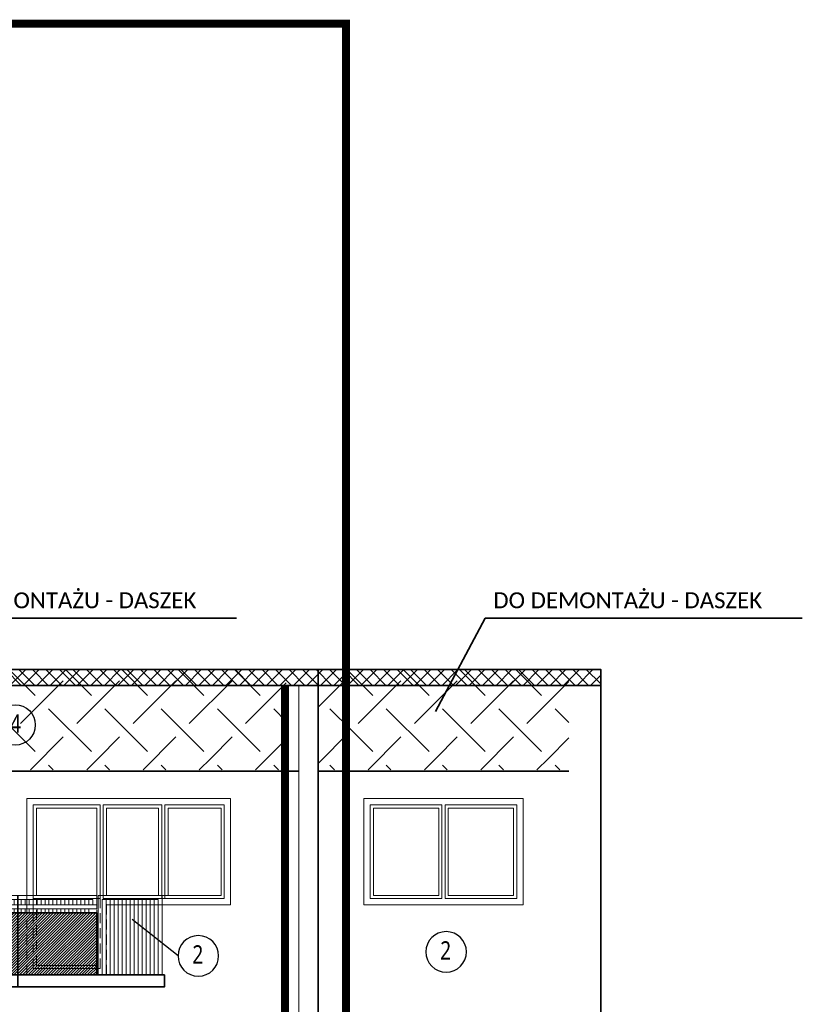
# Model space of a CAD drawing. Header units: inches. Extents: x 0 to 111471, y -105323 to 11070.
# Tile 244 of 256: x 42628 to 43611, y -19446 to -18208. Entities that reach past the tile are written whole.
import ezdxf
from ezdxf.enums import TextEntityAlignment as Align

# ---------------------------------------------------------------- set-up
doc = ezdxf.new("R2010")
doc.units = ezdxf.units.IN
doc.header["$MEASUREMENT"] = 0
doc.linetypes.add('DASHED', pattern=[19.05, 12.7, -6.35])
for name, color, linetype, lineweight in [('888 drzwi i okna', 4, 'Continuous', 0), ('888 elektryka elew', 140, 'Continuous', 0), ('888 elementy do usunięcia', 6, 'Continuous', 35), ('888 nowa attyka grafitowa', 24, 'Continuous', 35), ('888 projektowane elementy', 6, 'Continuous', 13), ('888 sciany istniejące', 2, 'Continuous', 35), ('Ele_SYMBOLE', 3, 'Continuous', 9)]:
    doc.layers.add(name, color=color, linetype=linetype, lineweight=lineweight)
doc.layers.add('888 opisy kolorow', color=11, linetype='Continuous')
doc.styles.get("Standard").update_dxf_attribs({"font": 'arial.ttf'})
doc.styles.add('TS 100_ILIARD OSIE', font='trebuc.ttf', dxfattribs={"width": 0.8, "height": 23})

# ---------------------------------------------------------------- blocks, each defined once
blk = doc.blocks.new('G$CE5BC181C')
at = {"layer": '888 drzwi i okna'}
for points in [[(0, -133.8), (0, 0), (-256, 0), (-256, -133.8), (-100, -133.8)], [(-173.5, -125.8), (-248, -125.8), (-248, -8), (-173.5, -8)], [(-244, -50), (-244, -12), (-177.5, -12)], [(-177.5, -12), (-177.5, -50)], [(-173.5, -8), (-173.5, -54)], [(-169.5, -8), (-96, -8)], [(-169.5, -8), (-169.5, -54)], [(-165.5, -12), (-100, -12)], [(-165.5, -12), (-165.5, -50)], [(-100, -12), (-100, -50)], [(-96, -8), (-96, -54)], [(-92, -8), (-8, -8), (-8, -54)], [(-92, -8), (-92, -54)], [(-12, -8), (-92, -8)], [(-88, -12), (-12, -12), (-12, -50)], [(-12, -12), (-88, -12)], [(-88, -12), (-88, -50)], [(-177.5, -121.8), (-244, -121.8), (-244, -50)], [(-177.5, -50), (-177.5, -121.8)], [(-173.5, -54), (-173.5, -125.8)], [(-169.5, -54), (-169.5, -125.8)], [(-165.5, -50), (-165.5, -121.8)], [(-100, -50), (-100, -121.8)], [(-96, -54), (-96, -125.8)], [(-8, -54), (-8, -125.8), (-92, -125.8)], [(-92, -54), (-92, -125.8)], [(-12, -50), (-12, -121.8), (-88, -121.8)], [(-88, -50), (-88, -121.8)], [(-100, -121.8), (-165.5, -121.8)], [(-96, -125.8), (-169.5, -125.8)]]:
    blk.add_lwpolyline(points, dxfattribs=at)
blk.add_lwpolyline([(-88, -8), (-88, -8)], close=True, dxfattribs=at)
at = {"layer": '888 drzwi i okna', "linetype": 'DASHED'}
for points in [[(-100, -221.8), (0, -221.8), (0, -125.8)], [(0, -221.8), (-100, -221.8), (-100, -125.8)], [(-12.2, -213.8), (-92, -213.8), (-92, -125.8)], [(-12.2, -209.8), (-88, -209.8), (-88, -133.8)], [(-87.8, -213.8), (-8, -213.8), (-8, -125.8)], [(-87.8, -209.8), (-12, -209.8), (-12, -125.8)], [(0, -133.8), (-87.8, -133.8)], [(0, -133.8), (-87.8, -133.8)]]:
    blk.add_lwpolyline(points, dxfattribs=at)
blk = doc.blocks.new('G$C8A4EE6A8')
at = {"layer": '888 sciany istniejące'}
h = blk.add_hatch(dxfattribs=at)
h.set_pattern_fill('ANSI31', color=3, scale=20)
h.set_pattern_definition([(45, (64.2046, 355.6206), (-1.767767, 1.767767), [])])
h.paths.add_polyline_path([(-85, 15), (-85, 93), (-283.6, 93), (-283.6, 15)])
for points in [[(-184.3, 115), (-184.3, 0)], [(-363.6, 15), (-283.6, 15), (-283.6, 93), (-85, 93), (-85, 15)]]:
    blk.add_lwpolyline(points, dxfattribs=at)
blk.add_lwpolyline([(-368.6, 0), (0, 0), (0, 15), (-368.6, 15)], close=True, dxfattribs=at)
at = {"layer": 'Ele_SYMBOLE'}
for points in [[(-285.6, 110), (-285.6, 115), (-365.6, 115), (-365.6, 15)], [(-83, 110), (-83, 115), (-3, 115), (-3, 15)], [(-290.6, 110), (-360.6, 110), (-360.6, 15)], [(-360.6, 110), (-355.6, 110), (-355.6, 15)], [(-355.6, 110), (-350.6, 110), (-350.6, 15)], [(-350.6, 110), (-345.6, 110), (-345.6, 15)], [(-345.6, 110), (-340.6, 110), (-340.6, 15)], [(-340.6, 110), (-335.6, 110), (-335.6, 15)], [(-335.6, 110), (-330.6, 110), (-330.6, 15)], [(-330.6, 110), (-325.6, 110), (-325.6, 15)], [(-325.6, 110), (-320.6, 110), (-320.6, 15)], [(-320.6, 110), (-315.6, 110), (-315.6, 15)], [(-315.6, 110), (-310.6, 110), (-310.6, 15)], [(-310.6, 110), (-305.6, 110), (-305.6, 15)], [(-305.6, 110), (-300.6, 110), (-300.6, 15)], [(-300.6, 110), (-295.6, 110), (-295.6, 15)], [(-295.6, 110), (-290.6, 110), (-290.6, 15)], [(-285.6, 110), (-285.6, 110), (-285.6, 15)], [(-268.6, 110), (-273.6, 110), (-273.6, 103)], [(-263.6, 110), (-268.6, 110), (-268.6, 103)], [(-258.6, 110), (-263.6, 110), (-263.6, 103)], [(-253.6, 110), (-258.6, 110), (-258.6, 103)], [(-248.6, 110), (-253.6, 110), (-253.6, 103)], [(-243.6, 110), (-248.6, 110), (-248.6, 103)], [(-238.6, 110), (-243.6, 110), (-243.6, 103)], [(-233.6, 110), (-238.6, 110), (-238.6, 103)], [(-228.6, 110), (-233.6, 110), (-233.6, 103)], [(-223.6, 110), (-228.6, 110), (-228.6, 103)], [(-218.6, 110), (-223.6, 110), (-223.6, 103)], [(-213.6, 110), (-218.6, 110), (-218.6, 103)], [(-208.6, 110), (-213.6, 110), (-213.6, 103)], [(-203.6, 110), (-208.6, 110), (-208.6, 103)], [(-198.6, 110), (-203.6, 110), (-203.6, 103)], [(-193.6, 110), (-198.6, 110), (-198.6, 103)], [(-188.6, 110), (-193.6, 110), (-193.6, 103)], [(-188.6, 110), (-188.6, 103)], [(-185, 110), (-180, 110), (-180, 103)], [(-180, 110), (-175, 110), (-175, 103)], [(-175, 110), (-170, 110), (-170, 103)], [(-170, 110), (-165, 110), (-165, 103)], [(-165, 110), (-160, 110), (-160, 103)], [(-160, 110), (-155, 110), (-155, 103)], [(-155, 110), (-150, 110), (-150, 103)], [(-150, 110), (-145, 110), (-145, 103)], [(-145, 110), (-140, 110), (-140, 103)], [(-140, 110), (-135, 110), (-135, 103)], [(-135, 110), (-130, 110), (-130, 103)], [(-130, 110), (-125, 110), (-125, 103)], [(-125, 110), (-120, 110), (-120, 103)], [(-120, 110), (-115, 110), (-115, 103)], [(-115, 110), (-110, 110), (-110, 103)], [(-110, 110), (-105, 110), (-105, 103)], [(-105, 110), (-100, 110), (-100, 103)], [(-100, 110), (-95, 110), (-95, 103)], [(-83, 110), (-83, 110), (-83, 15)], [(-78, 110), (-8, 110), (-8, 15)], [(-73, 110), (-78, 110), (-78, 15)], [(-68, 110), (-73, 110), (-73, 15)], [(-63, 110), (-68, 110), (-68, 15)], [(-58, 110), (-63, 110), (-63, 15)], [(-53, 110), (-58, 110), (-58, 15)], [(-48, 110), (-53, 110), (-53, 15)], [(-43, 110), (-48, 110), (-48, 15)], [(-38, 110), (-43, 110), (-43, 15)], [(-33, 110), (-38, 110), (-38, 15)], [(-28, 110), (-33, 110), (-33, 15)], [(-23, 110), (-28, 110), (-28, 15)], [(-18, 110), (-23, 110), (-23, 15)], [(-13, 110), (-18, 110), (-18, 15)], [(-8, 110), (-13, 110), (-13, 15)], [(-273.6, 98), (-273.6, 93)], [(-268.6, 98), (-268.6, 93)], [(-263.6, 98), (-263.6, 93)], [(-258.6, 98), (-258.6, 93)], [(-253.6, 98), (-253.6, 93)], [(-248.6, 98), (-248.6, 93)], [(-243.6, 98), (-243.6, 93)], [(-238.6, 98), (-238.6, 93)], [(-233.6, 98), (-233.6, 93)], [(-228.6, 98), (-228.6, 93)], [(-223.6, 98), (-223.6, 93)], [(-218.6, 98), (-218.6, 93)], [(-213.6, 98), (-213.6, 93)], [(-208.6, 98), (-208.6, 93)], [(-203.6, 98), (-203.6, 93)], [(-198.6, 98), (-198.6, 93)], [(-193.6, 98), (-193.6, 93)], [(-188.6, 98), (-188.6, 93)], [(-180, 98), (-180, 93)], [(-175, 98), (-175, 93)], [(-170, 98), (-170, 93)], [(-165, 98), (-165, 93)], [(-160, 98), (-160, 93)], [(-155, 98), (-155, 93)], [(-150, 98), (-150, 93)], [(-145, 98), (-145, 93)], [(-140, 98), (-140, 93)], [(-135, 98), (-135, 93)], [(-130, 98), (-130, 93)], [(-125, 98), (-125, 93)], [(-120, 98), (-120, 93)], [(-115, 98), (-115, 93)], [(-110, 98), (-110, 93)], [(-105, 98), (-105, 93)], [(-100, 98), (-100, 93)], [(-95, 98), (-95, 93)]]:
    blk.add_lwpolyline(points, dxfattribs=at)
for points in [[(-283.6, 115), (-85, 115), (-85, 98), (-283.6, 98)], [(-278.6, 110), (-90, 110), (-90, 103), (-278.6, 103)]]:
    blk.add_lwpolyline(points, close=True, dxfattribs=at)
blk = doc.blocks.new('oznaczenie osi')
at = {"linetype": 'ByBlock'}
blk.add_circle((0, 0), 17, dxfattribs=at)
at = {"oblique": 5, "width": 0.85}
blk.add_attdef('NR', text='', height=15, dxfattribs=at).set_placement((0.01, -7.01), align=Align.CENTER)

msp = doc.modelspace()

# ---------------------------------------------------------------- hatches: boundary and pattern name
at = {"layer": '888 elementy do usunięcia'}
h = msp.add_hatch(dxfattribs=at)
h.set_pattern_fill('SCREEN', color=256, scale=100, angle=45)
h.set_pattern_definition([(45, (37042.27, -29275.38), (0, 141.42136), [76, -24]), (225, (37096.01, -29292.35), (-2e-14, -141.42136), [38, -62]), (225, (37139.85, -29248.51), (-2e-14, -141.42136), [38, -62]), (135, (37060.65, -29240.02), (-141.42136, 1e-14), [38, -62]), (135, (37104.49, -29283.86), (-141.42136, 1e-14), [38, -62]), (315, (37077.62, -29186.28), (141.42136, -3e-14), [76, -24])])
h.paths.add_polyline_path([(42248.535, -19151.1), (41558.535, -19151.1), (41558.535, -19026.043), (42248.535, -19026.043)])
h.paths.add_polyline_path([(43002.535, -19026.043), (43317.535, -19026.043), (43317.535, -19151.1), (43002.535, -19151.1)])
h.paths.add_polyline_path([(42962.535, -19151.1), (42288.535, -19151.1), (42288.535, -19026.043), (42962.535, -19026.043)])
at = {"layer": '888 nowa attyka grafitowa', "linetype": 'DASHED'}
h = msp.add_hatch(dxfattribs=at)
h.set_pattern_fill('CTYSQST', color=256, angle=45)
h.set_pattern_definition([(45, (41782.281, -26801.899), (-8.485281, 8.485281), []), (135, (41782.281, -26801.899), (-8.485281, -8.485281), [])])
h.paths.add_polyline_path([(38634.27, -19025.094), (43357.535, -19025.094), (43357.535, -19045.094), (38634.27, -19045.094)])

# ---------------------------------------------------------------- linework, layer by layer
at = {"layer": '888 drzwi i okna'}
for points in [[(43060.035, -19187.292), (43260.035, -19187.292), (43260.035, -19321.094), (43060.035, -19321.094), (43060.035, -19187.292), (43260.035, -19187.292)], [(43158.035, -19313.094), (43068.035, -19313.094), (43068.035, -19195.292), (43158.035, -19195.292)], [(43154.035, -19309.094), (43072.035, -19309.094), (43072.035, -19199.292), (43154.035, -19199.292)], [(43154.035, -19199.292), (43154.035, -19237.292)], [(43158.035, -19195.292), (43158.035, -19241.292)], [(43162.035, -19313.094), (43252.035, -19313.094), (43252.035, -19195.292), (43162.035, -19195.292)], [(43162.035, -19195.292), (43162.035, -19241.292)], [(43162.035, -19195.292), (43252.035, -19195.292), (43252.035, -19313.094), (43162.035, -19313.094)], [(43248.035, -19237.292), (43248.035, -19199.292), (43166.035, -19199.292)], [(43166.035, -19199.292), (43166.035, -19237.292)], [(43166.035, -19199.292), (43248.035, -19199.292), (43248.035, -19309.094), (43166.035, -19309.094)], [(43154.035, -19237.292), (43154.035, -19309.094)], [(43158.035, -19241.292), (43158.035, -19313.094)], [(43162.035, -19241.292), (43162.035, -19313.094)], [(43166.035, -19309.094), (43248.035, -19309.094), (43248.035, -19237.292)], [(43166.035, -19237.292), (43166.035, -19309.094)], [(42732.535, -19313.094), (42830.535, -19313.094)], [(42736.535, -19309.094), (42826.535, -19309.094)]]:
    msp.add_lwpolyline(points, dxfattribs=at)
at = {"layer": '888 drzwi i okna', "linetype": 'DASHED'}
for points in [[(42736.535, -19409.094), (42636.535, -19409.094), (42636.535, -19313.094)], [(42636.535, -19409.094), (42736.535, -19409.094), (42736.535, -19313.094)], [(42724.332, -19401.094), (42644.535, -19401.094), (42644.535, -19313.094)], [(42724.332, -19397.094), (42648.535, -19397.094), (42648.535, -19313.094)], [(42648.737, -19401.094), (42728.535, -19401.094), (42728.535, -19313.094)]]:
    msp.add_lwpolyline(points, dxfattribs=at)
at = {"layer": '888 elektryka elew', "ltscale": 2, "const_width": 10}
msp.add_lwpolyline([(41480.487, -18213.351), (43037.692, -18213.351), (43037.692, -20006.765), (42604.861, -20127.075), (42604.861, -20788.77), (41480.487, -20788.77), (41480.487, -18213.351)], dxfattribs=at)
at = {"layer": '888 elektryka elew', "linetype": 'DASHED', "ltscale": 2, "const_width": 10}
msp.add_lwpolyline([(42960.975, -19045.094), (42960.975, -20157.044)], dxfattribs=at)
at = {"layer": '888 elementy do usunięcia'}
for points in [[(42439.113, -19077.946), (42501.622, -18960.675), (42899.963, -18960.675)], [(43149.999, -19077.946), (43212.507, -18960.675), (43610.849, -18960.675)], [(42978.416, -19153.094), (42288.535, -19153.094)], [(43317.535, -19153.094), (43002.535, -19153.094)]]:
    msp.add_lwpolyline(points, dxfattribs=at)
at = {"layer": '888 nowa attyka grafitowa'}
msp.add_lwpolyline([(38634.27, -19045.094), (43357.535, -19045.094)], dxfattribs=at)
at = {"layer": '888 opisy kolorow'}
msp.add_lwpolyline([(42826.472, -19385.103), (42768.912, -19339.238)], dxfattribs=at)
at = {"layer": '888 projektowane elementy', "ltscale": 0.01}
for points in [[(42965.416, -19025.094), (42978.416, -19025.094)], [(42965.416, -20155.938), (42965.416, -19045.094)], [(42978.416, -19045.094), (42978.416, -20152.699)]]:
    msp.add_lwpolyline(points, dxfattribs=at)
at = {"layer": '888 projektowane elementy'}
for points in [[(42965.416, -19045.094), (42965.416, -20155.938)], [(42978.416, -20152.699), (42978.416, -19045.094)], [(43002.535, -19045.094), (43317.535, -19045.094)]]:
    msp.add_lwpolyline(points, dxfattribs=at)
at = {"layer": '888 sciany istniejące'}
for points in [[(38634.27, -19025.094), (43357.535, -19025.094)], [(42982.535, -19025.094), (43002.535, -19025.094), (43002.535, -20153.473)], [(43002.535, -19025.094), (43357.535, -19025.094), (43357.535, -19687.682)]]:
    msp.add_lwpolyline(points, dxfattribs=at)

# ---------------------------------------------------------------- block references
at = {"layer": '888 opisy kolorow'}
ref = msp.add_blockref('oznaczenie osi', (42621.673, -19094.831), dxfattribs=dict(at, xscale=1.5, yscale=1.5, zscale=1.5, rotation=270.0000000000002))
ref.add_attrib('NR', '4', dxfattribs={"layer": '0', "height": 23, "style": 'TS 100_ILIARD OSIE', "width": 0.8}).set_placement((42622.269, -19111.366), align=Align.BOTTOM_CENTER)
ref = msp.add_blockref('oznaczenie osi', (43163.347, -19380.066), dxfattribs=dict(at, xscale=-1.5, yscale=1.5, zscale=1.5, rotation=89.99999999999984))
ref.add_attrib('NR', '2', dxfattribs={"layer": '0', "height": 23, "style": 'TS 100_ILIARD OSIE', "width": 0.8}).set_placement((43162.751, -19396.602), align=Align.BOTTOM_CENTER)
ref = msp.add_blockref('oznaczenie osi', (42851.972, -19385.103), dxfattribs=dict(at, xscale=-1.5, yscale=1.5, zscale=1.5, rotation=89.99999999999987))
ref.add_attrib('NR', '2', dxfattribs={"layer": '0', "height": 23, "style": 'TS 100_ILIARD OSIE', "width": 0.8}).set_placement((42851.376, -19401.638), align=Align.BOTTOM_CENTER)
at = {"layer": '888 sciany istniejące', "xscale": -1}
msp.add_blockref('G$CE5BC181C', (42636.535, -19187.292), dxfattribs=at)
at = {"layer": '888 sciany istniejące'}
msp.add_blockref('G$C8A4EE6A8', (42809.332, -19424.094), dxfattribs=at)

# ---------------------------------------------------------------- texts
at = {"layer": '888 elementy do usunięcia', "char_height": 20, "width": 34113.51545, "attachment_point": 1}
for insert in [(42511.765, -18928.147), (43222.651, -18928.147)]:
    msp.add_mtext('{\\fCalibri|b0|i0|c238|p34;DO DEMONTAŻU - DASZEK}', dxfattribs=dict(at, insert=insert))

doc.saveas('drawing.dxf')
